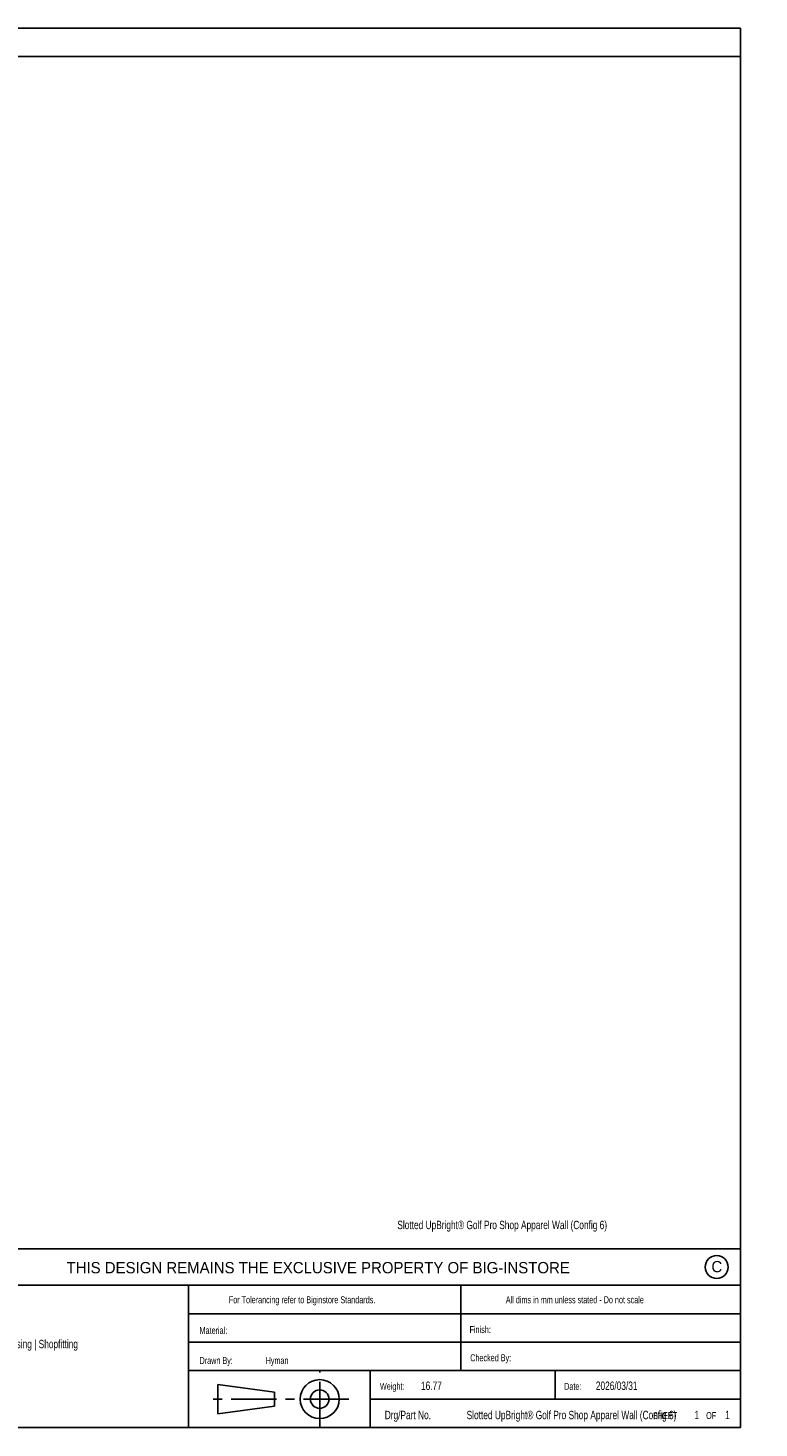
# Model space of a CAD drawing. Header units: millimetres. Extents: x 130 to 5859, y 139 to 4070.
# Tile 5 of 5: x 3806 to 5859, y 139 to 4070. Entities that reach past the tile are written whole.
import ezdxf

# ---------------------------------------------------------------- set-up
doc = ezdxf.new("R2010")
doc.units = ezdxf.units.MM
doc.header["$LTSCALE"] = 20
doc.linetypes.add('CENTER', pattern=[10.16, 6.35, -1.27, 1.27, -1.27])
doc.styles.add('SLDTEXTSTYLE1', font='Arial Narrow', dxfattribs={"width": 0.87})
doc.styles.add('SLDTEXTSTYLE2', font='ARIAL.TTF', dxfattribs={"width": 0.948})

msp = doc.modelspace()

# ---------------------------------------------------------------- linework, layer by layer
at = {"color": 7, "linetype": 'Continuous', "lineweight": 25}
for p, q in [((5806.63, 4070), (130.48, 4070)), ((5806.63, 140), (5806.63, 4070)), ((130.48, 3990), (5806.63, 3990)), ((3379.61, 641.62), (5806.63, 641.62)), ((3379.61, 540), (5806.63, 540)), ((4256.63, 138.97), (4256.63, 540)), ((5021.63, 540), (5021.63, 460)), ((4256.63, 460), (5806.63, 460)), ((5021.63, 460), (5021.63, 380)), ((4256.63, 380), (5806.63, 380)), ((5021.63, 380), (5021.63, 300)), ((4256.63, 300), (5806.63, 300)), ((4766.63, 140), (4766.63, 300)), ((5286.63, 300), (5286.63, 220)), ((4338.98, 179.07), (4338.98, 260.94)), ((4338.98, 260.94), (4498.46, 240.01)), ((4498.46, 240.01), (4498.46, 200)), ((4498.46, 200), (4338.98, 179.07)), ((4766.63, 220), (5806.63, 220)), ((5806.63, 140), (130.48, 140))]:
    msp.add_line(p, q, dxfattribs=at)
at = {"color": 7, "linetype": 'CENTER', "lineweight": 25}
for p, q in [((4625.24, 141.99), (4625.24, 301.69)), ((4706.93, 220.01), (4315.17, 220.01))]:
    msp.add_line(p, q, dxfattribs=at)
at = {"color": 7, "linetype": 'Continuous', "lineweight": 25}
for centre, radius in [((5740, 590.95), 32.28), ((4625.24, 220.01), 54.78), ((4625.24, 220.01), 25.96)]:
    msp.add_circle(centre, radius, dxfattribs=at)

# ---------------------------------------------------------------- texts
at = {"color": 7, "linetype": 'Continuous', "lineweight": 18}
for s, insert, char_height, attachment_point, style in [('Slotted UpBright® Golf Pro Shop Apparel Wall (Config 6)', (4843.18, 720.87), 23.4606, 1, 'SLDTEXTSTYLE1'), ('THIS DESIGN REMAINS THE EXCLUSIVE PROPERTY OF BIG-INSTORE', (4620.93, 605.09), 31.75, 2, 'SLDTEXTSTYLE2'), ('C', (5725.21, 607.95), 31.75, 1, 'SLDTEXTSTYLE2'), ('For Tolerancing refer to Biginstore Standards.', (4369.98, 508.83), 19.5505, 1, 'SLDTEXTSTYLE1'), ('All dims in mm unless stated - Do not scale', (5147.76, 508.83), 19.5505, 1, 'SLDTEXTSTYLE1'), ('Material:', (4287.73, 422.87), 19.55, 1, 'SLDTEXTSTYLE1'), ('Finish:', (5046.06, 425.02), 19.55, 1, 'SLDTEXTSTYLE1'), ('Retail Displays | Visual Merchandising | Shopfitting', (3421.02, 386.56), 23.4606, 1, 'SLDTEXTSTYLE1'), ('Drawn By:', (4287.75, 338.43), 19.55, 1, 'SLDTEXTSTYLE1'), ('Hyman', (4473.36, 338.43), 19.55, 1, 'SLDTEXTSTYLE1'), ('Checked By:', (5047.9, 345.95), 19.5505, 1, 'SLDTEXTSTYLE1'), ('Weight:', (4794.42, 265.78), 19.55, 1, 'SLDTEXTSTYLE1'), ('16.77', (4909.64, 269.35), 23.461, 1, 'SLDTEXTSTYLE1'), ('Date:', (5311.58, 265.78), 19.55, 1, 'SLDTEXTSTYLE1'), ('2026/03/31', (5400.66, 269.35), 23.461, 1, 'SLDTEXTSTYLE1'), ('Drg/Part No.', (4807.85, 187.19), 23.4606, 1, 'SLDTEXTSTYLE1'), ('Slotted UpBright® Golf Pro Shop Apparel Wall (Config 6)', (5037.81, 187.19), 23.4606, 1, 'SLDTEXTSTYLE1'), ('SHEET', (5561.24, 183.69), 19.55, 1, 'SLDTEXTSTYLE1'), ('1', (5677.43, 187.26), 23.46, 1, 'SLDTEXTSTYLE1'), ('OF', (5710.34, 183.69), 19.55, 1, 'SLDTEXTSTYLE1'), ('1', (5763.83, 187.26), 23.46, 1, 'SLDTEXTSTYLE1')]:
    msp.add_mtext(s, dxfattribs=dict(at, insert=insert, char_height=char_height, attachment_point=attachment_point, style=style))

doc.saveas('drawing.dxf')
